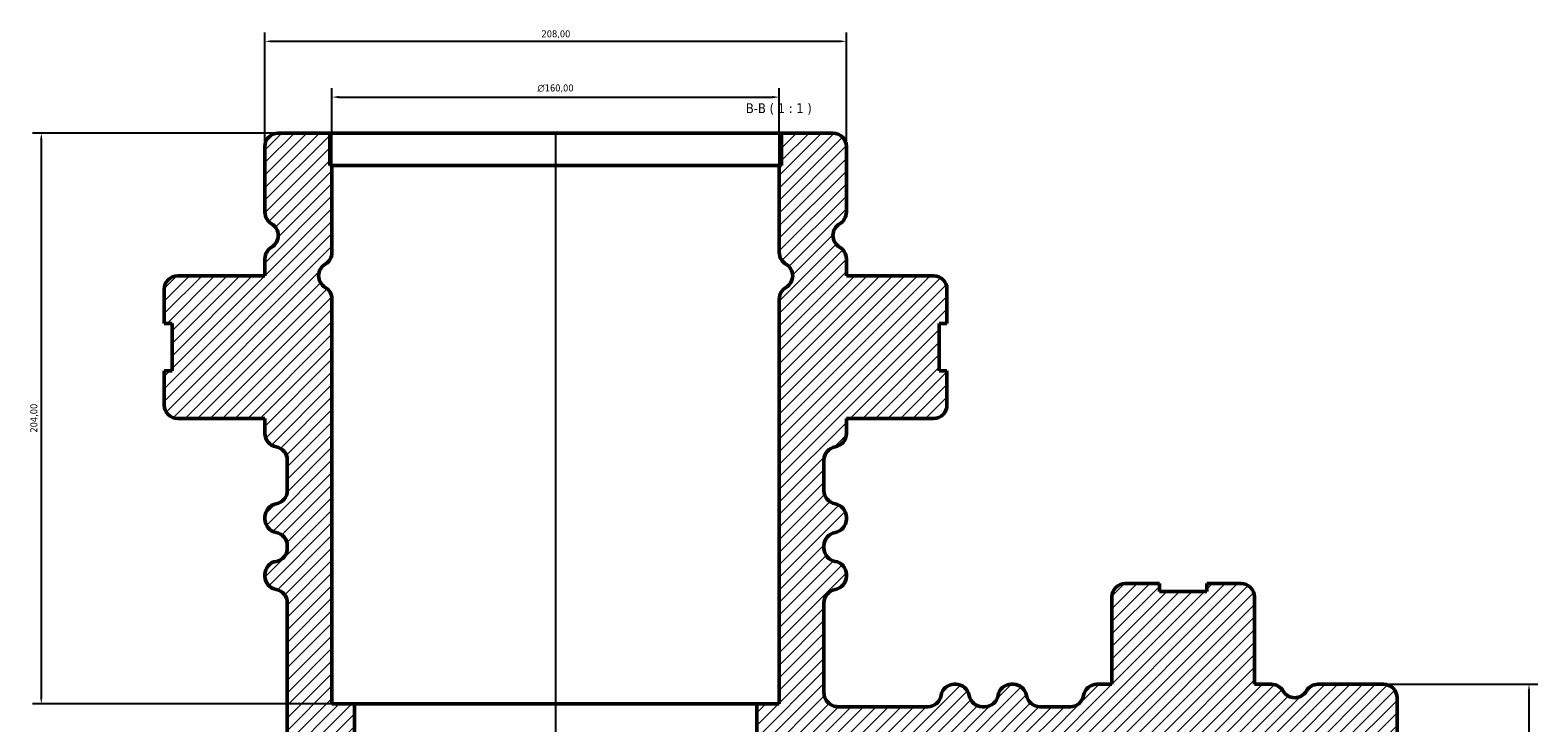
# Model space of a CAD drawing. Header units: millimetres. Extents: x -119 to 1468, y -170 to 1640.
# Tile 9 of 10: x 256 to 795, y 1393 to 1640. Entities that reach past the tile are written whole.
import ezdxf

# ---------------------------------------------------------------- set-up
doc = ezdxf.new("R2010")
doc.units = ezdxf.units.MM
for name, color, linetype, lineweight in [('Dimension (ISO)', 7, 'Continuous', 25), ('Hatch (ISO)', 7, 'Continuous', 18), ('Symbol (ISO)', 7, 'Continuous', 25), ('Visible (ISO)', 7, 'Continuous', 50)]:
    doc.layers.add(name, color=color, linetype=linetype, lineweight=lineweight)
doc.styles.add('Label Text (ISO)', font='tahoma.ttf')
doc.styles.add('Note Text (ISO)', font='tahoma.ttf')
doc.dimstyles.new('Default (ISO)', dxfattribs={"dimtxt": 2.5, "dimasz": 2.5, "dimexe": 3.175, "dimexo": 0, "dimgap": 0.762, "dimtad": 1, "dimrnd": 1e-08, "dimzin": 0, "dimtxsty": 'Note Text (ISO)', "dimcen": 0.09, "dimdle": 10, "dimclrd": 256, "dimclre": 256, "dimclrt": 256, "dimazin": 0, "dimtfac": 1.40208, "dimtmove": 0, "dimatfit": 3, "dimfxl": 1, "dimtolj": 1, "dimtzin": 0, "dimlwd": -1, "dimlwe": -1, "dimarcsym": 0})

# ---------------------------------------------------------------- blocks, each defined once
blk = doc.blocks.new('*D8')
at = {"layer": 'Defpoints', "color": 0, "transparency": 16777216}
for p in [(740.23, 1406.33), (740.23, 1198.33), (792.23, 1198.33)]:
    blk.add_point(p, dxfattribs=at)
at = {"layer": 'Dimension (ISO)', "transparency": 16777216}
for p, q in [((740.23, 1406.33), (795.41, 1406.33)), ((792.23, 1403.83), (792.23, 1200.83)), ((740.23, 1198.33), (795.41, 1198.33))]:
    blk.add_line(p, q, dxfattribs=at)
for points in [[(791.81, 1403.83), (792.65, 1403.83), (792.23, 1406.33)], [(791.81, 1200.83), (792.65, 1200.83), (792.23, 1198.33)]]:
    blk.add_solid(points, dxfattribs=at)
at = {"layer": 'Dimension (ISO)', "color": 232, "true_color": 0xca0064, "transparency": 16777216, "insert": (788.29, 1297.28), "char_height": 2.5, "attachment_point": 1, "rotation": 90, "style": 'Note Text (ISO)'}
blk.add_mtext('\\A1;208,00', dxfattribs=at)
blk = doc.blocks.new('*D9')
at = {"layer": 'Defpoints', "color": 0, "transparency": 16777216}
for p in [(524.03, 1616.19), (364.03, 1591.78), (524.03, 1591.78)]:
    blk.add_point(p, dxfattribs=at)
at = {"layer": 'Dimension (ISO)', "transparency": 16777216}
for p, q in [((364.03, 1591.78), (364.03, 1619.36)), ((524.03, 1591.78), (524.03, 1619.36)), ((366.53, 1616.19), (521.53, 1616.19))]:
    blk.add_line(p, q, dxfattribs=at)
for points in [[(366.53, 1616.6), (366.53, 1615.77), (364.03, 1616.19)], [(521.53, 1616.6), (521.53, 1615.77), (524.03, 1616.19)]]:
    blk.add_solid(points, dxfattribs=at)
at = {"layer": 'Dimension (ISO)', "color": 232, "true_color": 0xca0064, "transparency": 16777216, "insert": (437.54, 1620.71), "char_height": 2.5, "attachment_point": 1, "style": 'Note Text (ISO)'}
blk.add_mtext('\\A1;\\fAIGDT|b0|i0;\\H2.5000;\\ln\\fTahoma|b0|i0;\\H2.5000;160,00', dxfattribs=at)
blk = doc.blocks.new('*D10')
at = {"layer": 'Defpoints', "color": 0, "transparency": 16777216}
for p in [(340.03, 1636.12), (340.03, 1598.53), (548.03, 1598.53)]:
    blk.add_point(p, dxfattribs=at)
at = {"layer": 'Dimension (ISO)', "transparency": 16777216}
for p, q in [((340.03, 1598.53), (340.03, 1639.3)), ((545.53, 1636.12), (342.53, 1636.12)), ((548.03, 1598.53), (548.03, 1639.3))]:
    blk.add_line(p, q, dxfattribs=at)
for points in [[(342.53, 1636.54), (342.53, 1635.7), (340.03, 1636.12)], [(545.53, 1636.54), (545.53, 1635.7), (548.03, 1636.12)]]:
    blk.add_solid(points, dxfattribs=at)
at = {"layer": 'Dimension (ISO)', "color": 232, "true_color": 0xca0064, "transparency": 16777216, "insert": (438.98, 1640.06), "char_height": 2.5, "attachment_point": 1, "style": 'Note Text (ISO)'}
blk.add_mtext('\\A1;208,00', dxfattribs=at)
blk = doc.blocks.new('*D11')
at = {"layer": 'Defpoints', "color": 0, "transparency": 16777216}
for p in [(363.23, 1603.33), (260.03, 1399.33), (372.03, 1399.33)]:
    blk.add_point(p, dxfattribs=at)
at = {"layer": 'Dimension (ISO)', "transparency": 16777216}
for p, q in [((363.23, 1603.33), (256.86, 1603.33)), ((260.03, 1600.83), (260.03, 1401.83)), ((372.03, 1399.33), (256.86, 1399.33))]:
    blk.add_line(p, q, dxfattribs=at)
for points in [[(259.61, 1600.83), (260.45, 1600.83), (260.03, 1603.33)], [(259.61, 1401.83), (260.45, 1401.83), (260.03, 1399.33)]]:
    blk.add_solid(points, dxfattribs=at)
at = {"layer": 'Dimension (ISO)', "color": 232, "true_color": 0xca0064, "transparency": 16777216, "insert": (256.1, 1496.28), "char_height": 2.5, "attachment_point": 1, "rotation": 90, "style": 'Note Text (ISO)'}
blk.add_mtext('\\A1;204,00', dxfattribs=at)
blk = doc.blocks.new('*D13')
at = {"layer": 'Defpoints', "color": 0, "transparency": 16777216}
for p in [(444.03, 1603.33), (745.03, 1221.53), (444.03, 1100.33)]:
    blk.add_point(p, dxfattribs=at)
at = {"layer": 'Dimension (ISO)', "transparency": 16777216}
for p, q in [((444.03, 1603.33), (444.03, 1097.16)), ((745.03, 1221.53), (745.03, 1097.16)), ((742.53, 1100.33), (446.53, 1100.33))]:
    blk.add_line(p, q, dxfattribs=at)
for points in [[(446.53, 1100.75), (446.53, 1099.92), (444.03, 1100.33)], [(742.53, 1100.75), (742.53, 1099.92), (745.03, 1100.33)]]:
    blk.add_solid(points, dxfattribs=at)
at = {"layer": 'Dimension (ISO)', "color": 232, "true_color": 0xca0064, "transparency": 16777216, "insert": (589.47, 1104.27), "char_height": 2.5, "attachment_point": 1, "style": 'Note Text (ISO)'}
blk.add_mtext('\\A1;301,00', dxfattribs=at)

msp = doc.modelspace()

# ---------------------------------------------------------------- hatches: boundary and pattern name
at = {"layer": 'Hatch (ISO)'}
h = msp.add_hatch(dxfattribs=at)
h.set_pattern_fill('ANSI31', color=256, scale=25.4, style=0)
h.set_pattern_definition([(45, (0, 0), (-2.245064, 2.245064), [])])
edge = h.paths.add_edge_path()
edge.add_ellipse((689.231, 1167.133), major_axis=(0, -4.8), ratio=1, start_angle=0, end_angle=90)
edge.add_line((694.031, 1167.133), (694.031, 1198.333))
edge.add_line((694.031, 1198.333), (700.117, 1198.333))
edge.add_ellipse((700.117, 1203.133), major_axis=(0, -4.8), ratio=1, start_angle=0, end_angle=60)
edge.add_ellipse((708.431, 1198.333), major_axis=(-4.157, 2.4), ratio=1, start_angle=240, end_angle=360, ccw=False)
edge.add_ellipse((716.745, 1203.133), major_axis=(-4.157, -2.4), ratio=1, start_angle=0, end_angle=60)
edge.add_line((716.745, 1198.333), (740.231, 1198.333))
edge.add_ellipse((740.231, 1203.133), major_axis=(0, -4.8), ratio=1, start_angle=0, end_angle=90)
edge.add_line((745.031, 1203.133), (745.031, 1221.533))
edge.add_line((745.031, 1221.533), (733.481, 1221.533))
edge.add_line((733.481, 1221.533), (733.481, 1222.333))
edge.add_line((733.481, 1222.333), (702.345, 1222.333))
edge.add_ellipse((702.345, 1217.533), major_axis=(0, 4.8), ratio=1, start_angle=0, end_angle=60)
edge.add_ellipse((694.031, 1222.333), major_axis=(4.157, -2.4), ratio=1, start_angle=240, end_angle=360, ccw=False)
edge.add_ellipse((685.717, 1217.533), major_axis=(4.157, 2.4), ratio=1, start_angle=0, end_angle=60)
edge.add_line((685.717, 1222.333), (541.031, 1222.333))
edge.add_line((541.031, 1222.333), (541.031, 1230.333))
edge.add_line((541.031, 1230.333), (520.631, 1230.333))
edge.add_ellipse((520.631, 1378.933), major_axis=(0, -148.6), ratio=1, start_angle=270, end_angle=360, ccw=False)
edge.add_line((372.031, 1378.933), (372.031, 1399.333))
edge.add_line((372.031, 1399.333), (364.031, 1399.333))
edge.add_line((364.031, 1399.333), (364.031, 1544.019))
edge.add_ellipse((359.231, 1544.019), major_axis=(4.8, 0), ratio=1, start_angle=0, end_angle=60)
edge.add_ellipse((364.031, 1552.333), major_axis=(-2.4, -4.157), ratio=1, start_angle=240, end_angle=360, ccw=False)
edge.add_ellipse((359.231, 1560.646), major_axis=(2.4, -4.157), ratio=1, start_angle=0, end_angle=60)
edge.add_line((364.031, 1560.646), (364.031, 1591.783))
edge.add_line((364.031, 1591.783), (363.231, 1591.783))
edge.add_line((363.231, 1591.783), (363.231, 1603.333))
edge.add_line((363.231, 1603.333), (344.831, 1603.333))
edge.add_ellipse((344.831, 1598.533), major_axis=(0, 4.8), ratio=1, start_angle=0, end_angle=90)
edge.add_line((340.031, 1598.533), (340.031, 1575.046))
edge.add_ellipse((344.831, 1575.046), major_axis=(-4.8, 0), ratio=1, start_angle=0, end_angle=60)
edge.add_ellipse((340.031, 1566.733), major_axis=(2.4, 4.157), ratio=1, start_angle=240, end_angle=360, ccw=False)
edge.add_ellipse((344.831, 1558.419), major_axis=(-2.4, 4.157), ratio=1, start_angle=0, end_angle=60)
edge.add_line((340.031, 1558.419), (340.031, 1552.333))
edge.add_line((340.031, 1552.333), (308.831, 1552.333))
edge.add_ellipse((308.831, 1547.533), major_axis=(0, 4.8), ratio=1, start_angle=0, end_angle=90)
edge.add_line((304.031, 1547.533), (304.031, 1535.333))
edge.add_line((304.031, 1535.333), (306.831, 1535.333))
edge.add_line((306.831, 1535.333), (306.831, 1518.333))
edge.add_line((306.831, 1518.333), (304.031, 1518.333))
edge.add_line((304.031, 1518.333), (304.031, 1506.133))
edge.add_ellipse((308.831, 1506.133), major_axis=(-4.8, 0), ratio=1, start_angle=0, end_angle=90)
edge.add_line((308.831, 1501.333), (340.031, 1501.333))
edge.add_line((340.031, 1501.333), (340.031, 1495.933))
edge.add_ellipse((344.831, 1495.933), major_axis=(-4.8, 0), ratio=1, start_angle=0, end_angle=80.40593)
edge.add_ellipse((343.231, 1486.467), major_axis=(0.8, 4.733), ratio=1, start_angle=279.59407, end_angle=360, ccw=False)
edge.add_line((348.031, 1486.467), (348.031, 1475.533))
edge.add_ellipse((343.231, 1475.533), major_axis=(4.8, 0), ratio=1, start_angle=279.59407, end_angle=360, ccw=False)
edge.add_ellipse((344.831, 1466.067), major_axis=(-0.8, 4.733), ratio=1, start_angle=0, end_angle=80.40593)
edge.add_line((340.031, 1466.067), (340.031, 1465.333))
edge.add_ellipse((344.831, 1465.333), major_axis=(-4.8, 0), ratio=1, start_angle=0, end_angle=80.40593)
edge.add_ellipse((343.231, 1455.867), major_axis=(0.8, 4.733), ratio=1, start_angle=279.59407, end_angle=360, ccw=False)
edge.add_line((348.031, 1455.867), (348.031, 1454.998))
edge.add_ellipse((343.231, 1454.998), major_axis=(4.8, 0), ratio=1, start_angle=279.59407, end_angle=360, ccw=False)
edge.add_ellipse((344.831, 1445.533), major_axis=(-0.8, 4.733), ratio=1, start_angle=0, end_angle=80.40593)
edge.add_line((340.031, 1445.533), (340.031, 1444.933))
edge.add_ellipse((344.831, 1444.933), major_axis=(-4.8, 0), ratio=1, start_angle=0, end_angle=80.40593)
edge.add_ellipse((343.231, 1435.467), major_axis=(0.8, 4.733), ratio=1, start_angle=279.59407, end_angle=360, ccw=False)
edge.add_line((348.031, 1435.467), (348.031, 1378.933))
edge.add_ellipse((520.631, 1378.933), major_axis=(-172.6, 0), ratio=1, start_angle=0, end_angle=90)
edge.add_line((520.631, 1206.333), (577.165, 1206.333))
edge.add_ellipse((577.165, 1201.533), major_axis=(0, 4.8), ratio=1, start_angle=279.59407, end_angle=360, ccw=False)
edge.add_ellipse((586.631, 1203.133), major_axis=(-4.733, -0.8), ratio=1, start_angle=0, end_angle=80.40593)
edge.add_line((586.631, 1198.333), (587.231, 1198.333))
edge.add_ellipse((587.231, 1203.133), major_axis=(0, -4.8), ratio=1, start_angle=0, end_angle=80.40593)
edge.add_ellipse((596.697, 1201.533), major_axis=(-4.733, 0.8), ratio=1, start_angle=279.59407, end_angle=360, ccw=False)
edge.add_line((596.697, 1206.333), (597.565, 1206.333))
edge.add_ellipse((597.565, 1201.533), major_axis=(0, 4.8), ratio=1, start_angle=279.59407, end_angle=360, ccw=False)
edge.add_ellipse((607.031, 1203.133), major_axis=(-4.733, -0.8), ratio=1, start_angle=0, end_angle=80.40593)
edge.add_line((607.031, 1198.333), (607.765, 1198.333))
edge.add_ellipse((607.765, 1203.133), major_axis=(0, -4.8), ratio=1, start_angle=0, end_angle=80.40593)
edge.add_ellipse((617.231, 1201.533), major_axis=(-4.733, 0.8), ratio=1, start_angle=279.59407, end_angle=360, ccw=False)
edge.add_line((617.231, 1206.333), (628.165, 1206.333))
edge.add_ellipse((628.165, 1201.533), major_axis=(0, 4.8), ratio=1, start_angle=279.59407, end_angle=360, ccw=False)
edge.add_ellipse((637.631, 1203.133), major_axis=(-4.733, -0.8), ratio=1, start_angle=0, end_angle=80.40593)
edge.add_line((637.631, 1198.333), (643.031, 1198.333))
edge.add_line((643.031, 1198.333), (643.031, 1167.133))
edge.add_ellipse((647.831, 1167.133), major_axis=(-4.8, 0), ratio=1, start_angle=0, end_angle=90)
edge.add_line((647.831, 1162.333), (660.031, 1162.333))
edge.add_line((660.031, 1162.333), (660.031, 1165.133))
edge.add_line((660.031, 1165.133), (677.031, 1165.133))
edge.add_line((677.031, 1165.133), (677.031, 1162.333))
edge.add_line((677.031, 1162.333), (689.231, 1162.333))
edge = h.paths.add_edge_path()
edge.add_ellipse((689.231, 1437.533), major_axis=(4.8, 0), ratio=1, start_angle=0, end_angle=90)
edge.add_line((689.231, 1442.333), (677.031, 1442.333))
edge.add_line((677.031, 1442.333), (677.031, 1439.533))
edge.add_line((677.031, 1439.533), (660.031, 1439.533))
edge.add_line((660.031, 1439.533), (660.031, 1442.333))
edge.add_line((660.031, 1442.333), (647.831, 1442.333))
edge.add_ellipse((647.831, 1437.533), major_axis=(0, 4.8), ratio=1, start_angle=0, end_angle=90)
edge.add_line((643.031, 1437.533), (643.031, 1406.333))
edge.add_line((643.031, 1406.333), (637.631, 1406.333))
edge.add_ellipse((637.631, 1401.533), major_axis=(0, 4.8), ratio=1, start_angle=0, end_angle=80.40593)
edge.add_ellipse((628.165, 1403.133), major_axis=(4.733, -0.8), ratio=1, start_angle=279.59407, end_angle=360, ccw=False)
edge.add_line((628.165, 1398.333), (617.231, 1398.333))
edge.add_ellipse((617.231, 1403.133), major_axis=(0, -4.8), ratio=1, start_angle=279.59407, end_angle=360, ccw=False)
edge.add_ellipse((607.765, 1401.533), major_axis=(4.733, 0.8), ratio=1, start_angle=0, end_angle=80.40593)
edge.add_line((607.765, 1406.333), (607.031, 1406.333))
edge.add_ellipse((607.031, 1401.533), major_axis=(0, 4.8), ratio=1, start_angle=0, end_angle=80.40593)
edge.add_ellipse((597.565, 1403.133), major_axis=(4.733, -0.8), ratio=1, start_angle=279.59407, end_angle=360, ccw=False)
edge.add_line((597.565, 1398.333), (596.697, 1398.333))
edge.add_ellipse((596.697, 1403.133), major_axis=(0, -4.8), ratio=1, start_angle=279.59407, end_angle=360, ccw=False)
edge.add_ellipse((587.231, 1401.533), major_axis=(4.733, 0.8), ratio=1, start_angle=0, end_angle=80.40593)
edge.add_line((587.231, 1406.333), (586.631, 1406.333))
edge.add_ellipse((586.631, 1401.533), major_axis=(0, 4.8), ratio=1, start_angle=0, end_angle=80.40593)
edge.add_ellipse((577.165, 1403.133), major_axis=(4.733, -0.8), ratio=1, start_angle=279.59407, end_angle=360, ccw=False)
edge.add_line((577.165, 1398.333), (545.031, 1398.333))
edge.add_spline(control_points=[(545.031, 1398.333), (544.695, 1398.333), (544.361, 1398.366), (543.703, 1398.501), (543.381, 1398.601), (542.473, 1398.987), (541.93, 1399.357), (541.015, 1400.284), (540.653, 1400.832), (540.158, 1402.037), (540.031, 1402.682), (540.031, 1403.333)], knot_values=[-0.7874071, -0.7874071, -0.7874071, -0.7874071, -0.6866869, -0.6866869, -0.5859667, -0.5859667, -0.3906445, -0.3906445, -0.1953222, -0.1953222, 0, 0, 0, 0], degree=3, periodic=0)
edge.add_line((540.031, 1403.333), (540.031, 1435.467))
edge.add_ellipse((544.831, 1435.467), major_axis=(-4.8, 0), ratio=1, start_angle=279.59407, end_angle=360, ccw=False)
edge.add_ellipse((543.231, 1444.933), major_axis=(0.8, -4.733), ratio=1, start_angle=0, end_angle=80.40593)
edge.add_line((548.031, 1444.933), (548.031, 1445.533))
edge.add_ellipse((543.231, 1445.533), major_axis=(4.8, 0), ratio=1, start_angle=0, end_angle=80.40593)
edge.add_ellipse((544.831, 1454.998), major_axis=(-0.8, -4.733), ratio=1, start_angle=279.59407, end_angle=360, ccw=False)
edge.add_line((540.031, 1454.998), (540.031, 1455.867))
edge.add_ellipse((544.831, 1455.867), major_axis=(-4.8, 0), ratio=1, start_angle=279.59407, end_angle=360, ccw=False)
edge.add_ellipse((543.231, 1465.333), major_axis=(0.8, -4.733), ratio=1, start_angle=0, end_angle=80.40593)
edge.add_line((548.031, 1465.333), (548.031, 1466.067))
edge.add_ellipse((543.231, 1466.067), major_axis=(4.8, 0), ratio=1, start_angle=0, end_angle=80.40593)
edge.add_ellipse((544.831, 1475.533), major_axis=(-0.8, -4.733), ratio=1, start_angle=279.59407, end_angle=360, ccw=False)
edge.add_line((540.031, 1475.533), (540.031, 1486.467))
edge.add_ellipse((544.831, 1486.467), major_axis=(-4.8, 0), ratio=1, start_angle=279.59407, end_angle=360, ccw=False)
edge.add_ellipse((543.231, 1495.933), major_axis=(0.8, -4.733), ratio=1, start_angle=0, end_angle=80.40593)
edge.add_line((548.031, 1495.933), (548.031, 1501.333))
edge.add_line((548.031, 1501.333), (579.231, 1501.333))
edge.add_ellipse((579.231, 1506.133), major_axis=(0, -4.8), ratio=1, start_angle=0, end_angle=90)
edge.add_line((584.031, 1506.133), (584.031, 1518.333))
edge.add_line((584.031, 1518.333), (581.231, 1518.333))
edge.add_line((581.231, 1518.333), (581.231, 1535.333))
edge.add_line((581.231, 1535.333), (584.031, 1535.333))
edge.add_line((584.031, 1535.333), (584.031, 1547.533))
edge.add_ellipse((579.231, 1547.533), major_axis=(4.8, 0), ratio=1, start_angle=0, end_angle=90)
edge.add_line((579.231, 1552.333), (548.031, 1552.333))
edge.add_line((548.031, 1552.333), (548.031, 1558.419))
edge.add_ellipse((543.231, 1558.419), major_axis=(4.8, 0), ratio=1, start_angle=0, end_angle=60)
edge.add_ellipse((548.031, 1566.733), major_axis=(-2.4, -4.157), ratio=1, start_angle=240, end_angle=360, ccw=False)
edge.add_ellipse((543.231, 1575.046), major_axis=(2.4, -4.157), ratio=1, start_angle=0, end_angle=60)
edge.add_line((548.031, 1575.046), (548.031, 1598.533))
edge.add_ellipse((543.231, 1598.533), major_axis=(4.8, 0), ratio=1, start_angle=0, end_angle=90)
edge.add_line((543.231, 1603.333), (524.831, 1603.333))
edge.add_line((524.831, 1603.333), (524.831, 1591.783))
edge.add_line((524.831, 1591.783), (524.031, 1591.783))
edge.add_line((524.031, 1591.783), (524.031, 1560.646))
edge.add_ellipse((528.831, 1560.646), major_axis=(-4.8, 0), ratio=1, start_angle=0, end_angle=60)
edge.add_ellipse((524.031, 1552.333), major_axis=(2.4, 4.157), ratio=1, start_angle=240, end_angle=360, ccw=False)
edge.add_ellipse((528.831, 1544.019), major_axis=(-2.4, 4.157), ratio=1, start_angle=0, end_angle=60)
edge.add_line((524.031, 1544.019), (524.031, 1399.333))
edge.add_line((524.031, 1399.333), (516.031, 1399.333))
edge.add_line((516.031, 1399.333), (516.031, 1378.933))
edge.add_ellipse((520.631, 1378.933), major_axis=(-4.6, 0), ratio=1, start_angle=0, end_angle=90)
edge.add_line((520.631, 1374.333), (541.031, 1374.333))
edge.add_line((541.031, 1374.333), (541.031, 1382.333))
edge.add_line((541.031, 1382.333), (685.717, 1382.333))
edge.add_ellipse((685.717, 1387.133), major_axis=(0, -4.8), ratio=1, start_angle=0, end_angle=60)
edge.add_ellipse((694.031, 1382.333), major_axis=(-4.157, 2.4), ratio=1, start_angle=240, end_angle=360, ccw=False)
edge.add_ellipse((702.345, 1387.133), major_axis=(-4.157, -2.4), ratio=1, start_angle=0, end_angle=60)
edge.add_line((702.345, 1382.333), (733.481, 1382.333))
edge.add_line((733.481, 1382.333), (733.481, 1383.133))
edge.add_line((733.481, 1383.133), (745.031, 1383.133))
edge.add_line((745.031, 1383.133), (745.031, 1401.533))
edge.add_ellipse((740.231, 1401.533), major_axis=(4.8, 0), ratio=1, start_angle=0, end_angle=90)
edge.add_line((740.231, 1406.333), (716.745, 1406.333))
edge.add_ellipse((716.745, 1401.533), major_axis=(0, 4.8), ratio=1, start_angle=0, end_angle=60)
edge.add_ellipse((708.431, 1406.333), major_axis=(4.157, -2.4), ratio=1, start_angle=240, end_angle=360, ccw=False)
edge.add_ellipse((700.117, 1401.533), major_axis=(4.157, 2.4), ratio=1, start_angle=0, end_angle=60)
edge.add_line((700.117, 1406.333), (694.031, 1406.333))
edge.add_line((694.031, 1406.333), (694.031, 1437.533))

# ---------------------------------------------------------------- linework, layer by layer
at = {"layer": 'Visible (ISO)'}
for p, q in [((363.231, 1603.333), (344.831, 1603.333)), ((363.231, 1591.783), (363.231, 1603.333)), ((363.231, 1603.333), (524.831, 1603.333)), ((543.231, 1603.333), (524.831, 1603.333)), ((524.831, 1603.333), (524.831, 1591.783)), ((340.031, 1598.533), (340.031, 1575.046)), ((548.031, 1575.046), (548.031, 1598.533)), ((364.031, 1591.783), (363.231, 1591.783)), ((364.031, 1560.646), (364.031, 1591.783)), ((524.031, 1591.783), (364.031, 1591.783)), ((524.831, 1591.783), (524.031, 1591.783)), ((524.031, 1591.783), (524.031, 1560.646)), ((340.031, 1558.419), (340.031, 1552.333)), ((548.031, 1552.333), (548.031, 1558.419)), ((340.031, 1552.333), (308.831, 1552.333)), ((579.231, 1552.333), (548.031, 1552.333)), ((304.031, 1547.533), (304.031, 1535.333)), ((364.031, 1399.333), (364.031, 1544.019)), ((524.031, 1544.019), (524.031, 1399.333)), ((584.031, 1535.333), (584.031, 1547.533)), ((304.031, 1535.333), (306.831, 1535.333)), ((306.831, 1535.333), (306.831, 1518.333)), ((581.231, 1518.333), (581.231, 1535.333)), ((581.231, 1535.333), (584.031, 1535.333)), ((306.831, 1518.333), (304.031, 1518.333)), ((304.031, 1518.333), (304.031, 1506.133)), ((584.031, 1518.333), (581.231, 1518.333)), ((584.031, 1506.133), (584.031, 1518.333)), ((308.831, 1501.333), (340.031, 1501.333)), ((340.031, 1501.333), (340.031, 1495.933)), ((548.031, 1495.933), (548.031, 1501.333)), ((548.031, 1501.333), (579.231, 1501.333)), ((348.031, 1486.467), (348.031, 1475.533)), ((540.031, 1475.533), (540.031, 1486.467)), ((340.031, 1466.067), (340.031, 1465.333)), ((548.031, 1465.333), (548.031, 1466.067)), ((348.031, 1455.867), (348.031, 1454.998)), ((540.031, 1454.998), (540.031, 1455.867)), ((340.031, 1445.533), (340.031, 1444.933)), ((548.031, 1444.933), (548.031, 1445.533)), ((660.031, 1442.333), (647.831, 1442.333)), ((660.031, 1439.533), (660.031, 1442.333)), ((689.231, 1442.333), (677.031, 1442.333)), ((677.031, 1442.333), (677.031, 1439.533)), ((348.031, 1435.467), (348.031, 1378.933)), ((540.031, 1403.333), (540.031, 1435.467)), ((643.031, 1437.533), (643.031, 1406.333)), ((677.031, 1439.533), (660.031, 1439.533)), ((694.031, 1406.333), (694.031, 1437.533)), ((587.231, 1406.333), (586.631, 1406.333)), ((607.765, 1406.333), (607.031, 1406.333)), ((643.031, 1406.333), (637.631, 1406.333)), ((700.117, 1406.333), (694.031, 1406.333)), ((740.231, 1406.333), (716.745, 1406.333)), ((372.031, 1399.333), (364.031, 1399.333)), ((372.031, 1378.933), (372.031, 1399.333)), ((516.031, 1399.333), (372.031, 1399.333)), ((524.031, 1399.333), (516.031, 1399.333)), ((516.031, 1399.333), (516.031, 1378.933)), ((577.165, 1398.333), (545.031, 1398.333)), ((597.565, 1398.333), (596.697, 1398.333)), ((628.165, 1398.333), (617.231, 1398.333)), ((745.031, 1383.133), (745.031, 1401.533))]:
    msp.add_line(p, q, dxfattribs=at)
for centre, start, end in [((344.831, 1598.533), 90, 180), ((543.231, 1598.533), 0, 90), ((344.831, 1575.046), 180, 240), ((543.231, 1575.046), 300, 0), ((340.031, 1566.733), 300, 60), ((548.031, 1566.733), 120, 240), ((344.831, 1558.419), 120, 180), ((359.231, 1560.646), 300, 0), ((528.831, 1560.646), 180, 240), ((543.231, 1558.419), 0, 60), ((364.031, 1552.333), 120, 240), ((524.031, 1552.333), 300, 60), ((308.831, 1547.533), 90, 180), ((359.231, 1544.019), 0, 60), ((528.831, 1544.019), 120, 180), ((579.231, 1547.533), 0, 90), ((308.831, 1506.133), 180, 270), ((579.231, 1506.133), 270, 0), ((344.831, 1495.933), 180, 260.40593), ((543.231, 1495.933), 279.59407, 0), ((343.231, 1486.467), 0, 80.40593), ((544.831, 1486.467), 99.59407, 180), ((343.231, 1475.533), 279.59407, 0), ((544.831, 1475.533), 180, 260.40593), ((344.831, 1466.067), 99.59407, 180), ((543.231, 1466.067), 0, 80.40593), ((344.831, 1465.333), 180, 260.40593), ((543.231, 1465.333), 279.59407, 0), ((343.231, 1455.867), 0, 80.40593), ((544.831, 1455.867), 99.59407, 180), ((343.231, 1454.998), 279.59407, 0), ((544.831, 1454.998), 180, 260.40593), ((344.831, 1445.533), 99.59407, 180), ((543.231, 1445.533), 0, 80.40593), ((344.831, 1444.933), 180, 260.40593), ((343.231, 1435.467), 0, 80.40593), ((544.831, 1435.467), 99.59407, 180), ((543.231, 1444.933), 279.59407, 0), ((647.831, 1437.533), 90, 180), ((689.231, 1437.533), 0, 90), ((577.165, 1403.133), 270, 350.40593), ((586.631, 1401.533), 90, 170.40593), ((587.231, 1401.533), 9.59407, 90), ((596.697, 1403.133), 189.59407, 270), ((597.565, 1403.133), 270, 350.40593), ((607.031, 1401.533), 90, 170.40593), ((607.765, 1401.533), 9.59407, 90), ((617.231, 1403.133), 189.59407, 270), ((628.165, 1403.133), 270, 350.40593), ((637.631, 1401.533), 90, 170.40593), ((700.117, 1401.533), 30, 90), ((708.431, 1406.333), 210, 330), ((716.745, 1401.533), 90, 150), ((740.231, 1401.533), 0, 90)]:
    msp.add_arc(centre, 4.8, start, end, dxfattribs=at)
msp.add_open_spline([(545.031, 1398.333), (544.695, 1398.333), (544.361, 1398.366), (543.703, 1398.501), (543.381, 1398.601), (542.473, 1398.987), (541.93, 1399.357), (541.015, 1400.284), (540.653, 1400.832), (540.158, 1402.037), (540.031, 1402.682), (540.031, 1403.333)], degree=3, knots=[-0.78740707, -0.78740707, -0.78740707, -0.78740707, -0.68668689, -0.68668689, -0.58596671, -0.58596671, -0.39064447, -0.39064447, -0.19532224, -0.19532224, 0, 0, 0, 0], dxfattribs=at)

# ---------------------------------------------------------------- texts
at = {"layer": 'Symbol (ISO)', "insert": (512.092, 1609.833), "char_height": 3.5, "attachment_point": 7, "style": 'Label Text (ISO)'}
msp.add_mtext('B-B ( 1 : 1 )', dxfattribs=at)

# ---------------------------------------------------------------- dimensions: what is measured, and where the dimension line sits
at = {"layer": 'Dimension (ISO)'}
dim = msp.add_linear_dim(base=(340.031, 1636.121), p1=(548.031, 1598.533), p2=(340.031, 1598.533), dimstyle='Default (ISO)', override={"dimdec": 2, "dimtp": 0, "dimtm": 0, "dimtdec": 2, "dimtofl": 0, "dimatfit": 1}, dxfattribs=at)
dim.commit()
dim.dimension.update_dxf_attribs({"geometry": '*D10', "text_midpoint": (444.031, 1636.121), "dimtype": 160})
dim = msp.add_linear_dim(base=(524.031, 1616.186), p1=(364.031, 1591.783), p2=(524.031, 1591.783), angle=180, text='\\fAIGDT|b0|i0;\\H2.5000;\\ln\\fTahoma|b0|i0;\\H2.5000;<>', dimstyle='Default (ISO)', override={"dimdec": 2, "dimtp": 0, "dimtm": 0, "dimtdec": 2, "dimtofl": 0, "dimatfit": 1}, dxfattribs=at)
dim.commit()
dim.dimension.update_dxf_attribs({"geometry": '*D9', "text_midpoint": (444.031, 1616.186), "dimtype": 160})
for base, p1, p2, angle, picture, middle in [((260.031, 1399.333), (363.231, 1603.333), (372.031, 1399.333), 90, '*D11', (260.031, 1501.333)), ((444.031, 1100.333), (745.031, 1221.533), (444.031, 1603.333), 180, '*D13', (594.531, 1100.333)), ((792.231, 1198.333), (740.231, 1406.333), (740.231, 1198.333), 90, '*D8', (792.231, 1302.333))]:
    dim = msp.add_linear_dim(base=base, p1=p1, p2=p2, angle=angle, dimstyle='Default (ISO)', override={"dimdec": 2, "dimtp": 0, "dimtm": 0, "dimtdec": 2, "dimtofl": 0, "dimatfit": 1}, dxfattribs=at)
    dim.commit()
    dim.dimension.update_dxf_attribs({"geometry": picture, "text_midpoint": middle, "dimtype": 160})

doc.saveas('drawing.dxf')
